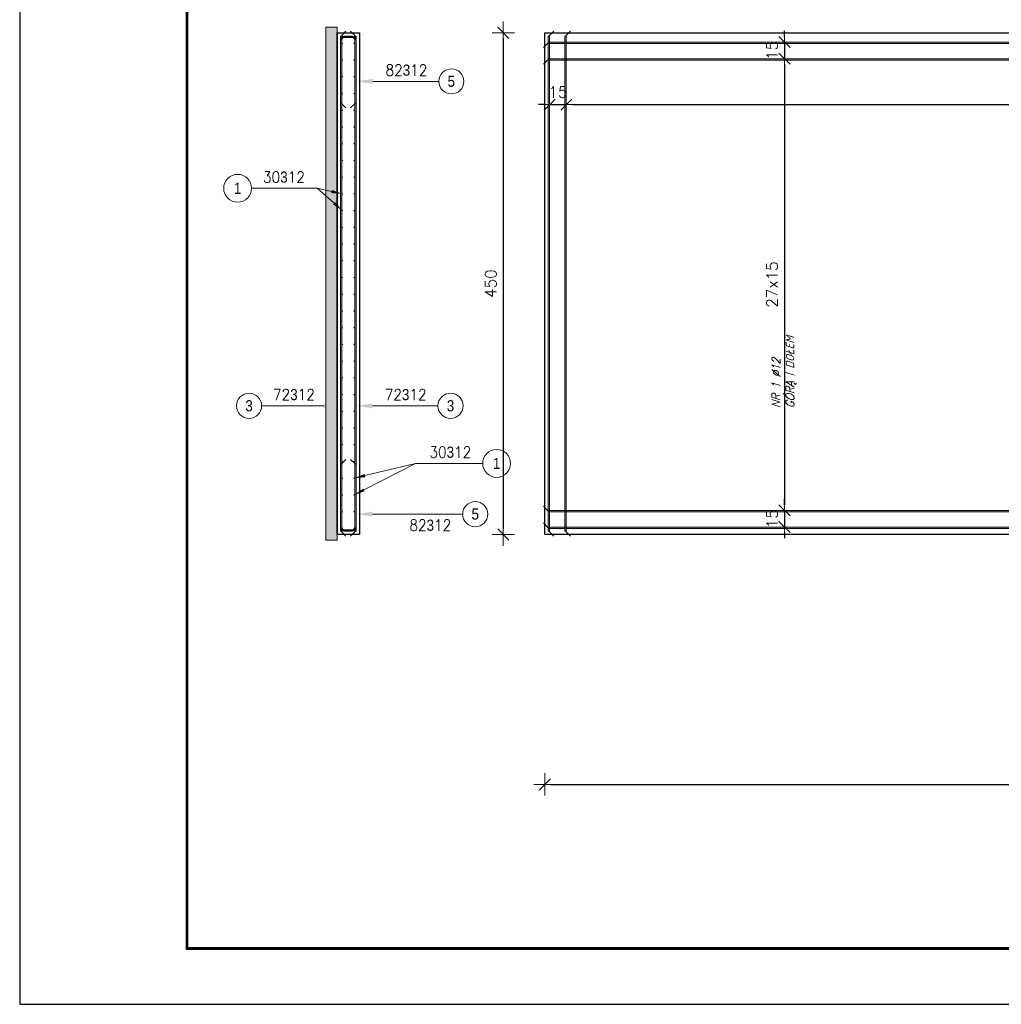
# Model space of a CAD drawing. Extents: x -38192 to -7592, y -6797 to 11837.
# Tile 1 of 9: x -37892 to -29092, y -6797 to 2034. Entities that reach past the tile are written whole.
import ezdxf

# ---------------------------------------------------------------- set-up
doc = ezdxf.new("R2010")
doc.units = 0
doc.header["$LTSCALE"] = 5
doc.header["$MEASUREMENT"] = 0
doc.layers.add('_FORMATKA', color=8, linetype='Continuous', lineweight=15, plot=False)
for name, color, linetype, lineweight in [('_RAMKA', 7, 'Continuous', 35), ('AutoCAD_Structural_Detailing_deskowanie', 2, 'Continuous', 30), ('AutoCAD_Structural_Detailing_kształt pręta', 7, 'Continuous', 13), ('AutoCAD_Structural_Detailing_opis kształtu pręta', 7, 'Continuous', 13), ('AutoCAD_Structural_Detailing_opis rozkładu', 7, 'Continuous', 13), ('AutoCAD_Structural_Detailing_pręty punktowe', 7, 'Continuous', 40), ('PS_DIM', 4, 'Continuous', 13), ('PS_HATCH', 251, 'Continuous', 9), ('PS_TEXT @ 100', 3, 'Continuous', 13)]:
    doc.layers.add(name, color=color, linetype=linetype, lineweight=lineweight)
doc.styles.add('r-gil', font='GIL_____.TTF', dxfattribs={"width": 0.9})
doc.styles.add('r-simplex', font='simplex.shx', dxfattribs={"width": 0.9})
doc.styles.add('simplex', font='simplex.shx', dxfattribs={"width": 0.9})
doc.styles.add('styl2M', font='simplex.shx')
doc.dimstyles.new('RBCT DIM 50_M', dxfattribs={"dimtxt": 100, "dimasz": 50, "dimexe": 20, "dimexo": 150, "dimgap": 62.5, "dimtad": 1, "dimdec": 1, "dimlfac": 0.1, "dimzin": 9, "dimdsep": 46, "dimtxsty": 'styl2M', "dimblk": 'dimznak', "dimcen": 100, "dimse1": 1, "dimse2": 1, "dimclrd": 8, "dimclre": 8, "dimclrt": 2, "dimadec": 0, "dimazin": 0, "dimtfac": 1, "dimtdec": 1, "dimtix": 1, "dimtmove": 2, "dimatfit": 3, "dimldrblk": 'dimznak', "dimfxl": 5, "dimfxlon": 1, "dimarcsym": 0})

# ---------------------------------------------------------------- blocks, each defined once
blk = doc.blocks.new('dimznak')
at = {"color": 0}
for points in [[(0, 2), (0, -2)], [(-2, 0), (2, 0)]]:
    blk.add_lwpolyline(points, dxfattribs=at)
at = {"color": 3}
blk.add_lwpolyline([(1, 1), (-1, -1)], dxfattribs=at)
blk = doc.blocks.new('*D27')
at = {"layer": 'Defpoints', "color": 0, "ltscale": 10, "transparency": 16777216}
for p in [(-33183.5, 1916.4), (-33556.4, -2583.6), (-33183.5, -2583.6)]:
    blk.add_point(p, dxfattribs=at)
at = {"layer": 'PS_DIM', "color": 8, "lineweight": -2, "ltscale": 10, "transparency": 16777216}
blk.add_line((-33556.4, 1866.4), (-33556.4, -2533.6), dxfattribs=at)
at = {"layer": 'PS_DIM', "color": 8, "lineweight": -2, "ltscale": 10, "transparency": 16777216, "xscale": 50, "yscale": 50, "zscale": 50}
for p, rotation in [((-33556.4, 1916.4), 90), ((-33556.4, -2583.6), 270)]:
    blk.add_blockref('dimznak', p, dxfattribs=dict(at, rotation=rotation))
at = {"layer": 'PS_DIM', "color": 2, "ltscale": 10, "transparency": 16777216, "insert": (-33668.9, -333.6), "char_height": 100, "attachment_point": 5, "rotation": 90, "style": 'styl2M'}
blk.add_mtext('450', dxfattribs=at)
blk = doc.blocks.new('*D28')
at = {"layer": 'Defpoints', "color": 0, "ltscale": 10, "transparency": 16777216}
for p in [(-33183.5, -2583.6), (-22483.5, -2583.6), (-22483.5, -4825)]:
    blk.add_point(p, dxfattribs=at)
at = {"layer": 'PS_DIM', "color": 8, "lineweight": -2, "ltscale": 10, "transparency": 16777216}
blk.add_line((-33133.5, -4825), (-22533.5, -4825), dxfattribs=at)
at = {"layer": 'PS_DIM', "color": 8, "lineweight": -2, "ltscale": 10, "transparency": 16777216, "xscale": 50, "yscale": 50, "zscale": 50, "rotation": 180}
blk.add_blockref('dimznak', (-33183.5, -4825), dxfattribs=at)
at = {"layer": 'PS_DIM', "color": 8, "lineweight": -2, "ltscale": 10, "transparency": 16777216, "xscale": 50, "yscale": 50, "zscale": 50}
blk.add_blockref('dimznak', (-22483.5, -4825), dxfattribs=at)
at = {"layer": 'PS_DIM', "color": 2, "ltscale": 10, "transparency": 16777216, "insert": (-27833.5, -4712.5), "char_height": 100, "attachment_point": 5, "style": 'styl2M'}
blk.add_mtext('1070', dxfattribs=at)
blk = doc.blocks.new('*D30')
at = {"layer": 'Defpoints', "color": 0, "ltscale": 10, "transparency": 16777216}
for p in [(-32991.5, 1271.7), (-33141.5, -2553.6), (-32991.5, -2553.6)]:
    blk.add_point(p, dxfattribs=at)
at = {"layer": 'PS_DIM', "color": 8, "lineweight": -2, "ltscale": 10, "transparency": 16777216}
for p, q in [((-33191.5, 1271.7), (-33241.5, 1271.7)), ((-33141.5, 1271.7), (-32991.5, 1271.7)), ((-32941.5, 1271.7), (-32891.5, 1271.7))]:
    blk.add_line(p, q, dxfattribs=at)
at = {"layer": 'PS_DIM', "color": 8, "lineweight": -2, "ltscale": 10, "transparency": 16777216, "xscale": 50, "yscale": 50, "zscale": 50}
blk.add_blockref('dimznak', (-33141.5, 1271.7), dxfattribs=at)
at = {"layer": 'PS_DIM', "color": 8, "lineweight": -2, "ltscale": 10, "transparency": 16777216, "xscale": 50, "yscale": 50, "zscale": 50, "rotation": 180}
blk.add_blockref('dimznak', (-32991.5, 1271.7), dxfattribs=at)
at = {"layer": 'PS_DIM', "color": 2, "ltscale": 10, "transparency": 16777216, "insert": (-33066.5, 1384.2), "char_height": 100, "attachment_point": 5, "style": 'styl2M'}
blk.add_mtext('15', dxfattribs=at)
blk = doc.blocks.new('*D31')
at = {"layer": 'Defpoints', "color": 0, "ltscale": 10, "transparency": 16777216}
for p in [(-22673.3, 1271.7), (-22673.3, 1271.7), (-32991.5, -2553.6)]:
    blk.add_point(p, dxfattribs=at)
at = {"layer": 'PS_DIM', "color": 8, "lineweight": -2, "ltscale": 10, "transparency": 16777216}
blk.add_line((-32941.5, 1271.7), (-22723.3, 1271.7), dxfattribs=at)
at = {"layer": 'PS_DIM', "color": 8, "lineweight": -2, "ltscale": 10, "transparency": 16777216, "xscale": 50, "yscale": 50, "zscale": 50, "rotation": 180}
blk.add_blockref('dimznak', (-32991.5, 1271.7), dxfattribs=at)
at = {"layer": 'PS_DIM', "color": 8, "lineweight": -2, "ltscale": 10, "transparency": 16777216, "xscale": 50, "yscale": 50, "zscale": 50}
blk.add_blockref('dimznak', (-22673.3, 1271.7), dxfattribs=at)
at = {"layer": 'PS_DIM', "color": 2, "ltscale": 10, "transparency": 16777216, "insert": (-27832.4, 1384.2), "char_height": 100, "attachment_point": 5, "style": 'styl2M'}
blk.add_mtext('69x15', dxfattribs=at)
blk = doc.blocks.new('*D33')
at = {"layer": 'Defpoints', "color": 0, "ltscale": 10, "transparency": 16777216}
for p in [(-33153.5, 1833.4), (-33153.5, 1683.4), (-31035.2, 1683.4)]:
    blk.add_point(p, dxfattribs=at)
at = {"layer": 'PS_DIM', "color": 8, "lineweight": -2, "ltscale": 10, "transparency": 16777216}
for p, q in [((-31035.2, 1883.4), (-31035.2, 1933.4)), ((-31035.2, 1833.4), (-31035.2, 1683.4)), ((-31035.2, 1633.4), (-31035.2, 1583.4))]:
    blk.add_line(p, q, dxfattribs=at)
at = {"layer": 'PS_DIM', "color": 8, "lineweight": -2, "ltscale": 10, "transparency": 16777216, "xscale": 50, "yscale": 50, "zscale": 50}
for p, rotation in [((-31035.2, 1833.4), 270), ((-31035.2, 1683.4), 90)]:
    blk.add_blockref('dimznak', p, dxfattribs=dict(at, rotation=rotation))
at = {"layer": 'PS_DIM', "color": 2, "ltscale": 10, "transparency": 16777216, "insert": (-31147.7, 1758.4), "char_height": 100, "attachment_point": 5, "rotation": 90, "style": 'styl2M'}
blk.add_mtext('15', dxfattribs=at)
blk = doc.blocks.new('*D34')
at = {"layer": 'Defpoints', "color": 0, "ltscale": 10, "transparency": 16777216}
for p in [(-33153.5, 1683.4), (-31035.2, -2366.6), (-31035.2, -2366.6)]:
    blk.add_point(p, dxfattribs=at)
at = {"layer": 'PS_DIM', "color": 8, "lineweight": -2, "ltscale": 10, "transparency": 16777216}
blk.add_line((-31035.2, 1633.4), (-31035.2, -2316.6), dxfattribs=at)
at = {"layer": 'PS_DIM', "color": 8, "lineweight": -2, "ltscale": 10, "transparency": 16777216, "xscale": 50, "yscale": 50, "zscale": 50}
for p, rotation in [((-31035.2, 1683.4), 90), ((-31035.2, -2366.6), 270)]:
    blk.add_blockref('dimznak', p, dxfattribs=dict(at, rotation=rotation))
at = {"layer": 'PS_DIM', "color": 2, "ltscale": 10, "transparency": 16777216, "insert": (-31147.7, -341.6), "char_height": 100, "attachment_point": 5, "rotation": 90, "style": 'styl2M'}
blk.add_mtext('27x15', dxfattribs=at)
blk = doc.blocks.new('*D35')
at = {"layer": 'Defpoints', "color": 0, "ltscale": 10, "transparency": 16777216}
for p in [(-31035.2, -2366.6), (-31035.2, -2516.6), (-31035.2, -2516.6)]:
    blk.add_point(p, dxfattribs=at)
at = {"layer": 'PS_DIM', "color": 8, "lineweight": -2, "ltscale": 10, "transparency": 16777216}
for p, q in [((-31035.2, -2316.6), (-31035.2, -2266.6)), ((-31035.2, -2366.6), (-31035.2, -2516.6)), ((-31035.2, -2566.6), (-31035.2, -2616.6))]:
    blk.add_line(p, q, dxfattribs=at)
at = {"layer": 'PS_DIM', "color": 8, "lineweight": -2, "ltscale": 10, "transparency": 16777216, "xscale": 50, "yscale": 50, "zscale": 50}
for p, rotation in [((-31035.2, -2366.6), 270), ((-31035.2, -2516.6), 90)]:
    blk.add_blockref('dimznak', p, dxfattribs=dict(at, rotation=rotation))
at = {"layer": 'PS_DIM', "color": 2, "ltscale": 10, "transparency": 16777216, "insert": (-31147.7, -2441.6), "char_height": 100, "attachment_point": 5, "rotation": 90, "style": 'styl2M'}
blk.add_mtext('15', dxfattribs=at)
blk = doc.blocks.new('*U17')
at = {"layer": '_FORMATKA', "lineweight": -3}
blk.add_lwpolyline([(-600, 0), (0, 0), (0, 297), (-600, 297)], close=True, dxfattribs=at)
at = {"layer": '_RAMKA', "lineweight": -3, "const_width": 0.5}
blk.add_lwpolyline([(-570, 10), (-10, 10), (-10, 287), (-570, 287)], close=True, dxfattribs=at)

msp = doc.modelspace()

# ---------------------------------------------------------------- hatches: boundary and pattern name
at = {"layer": 'AutoCAD_Structural_Detailing_kształt pręta'}
h = msp.add_hatch(color=161, dxfattribs=at)
edge = h.paths.add_edge_path(flags=0)
edge.add_line((-34980.58, 1886.37), (-34980.58, 1874.37))
edge.add_arc((-34980.58, 1850.37), 24, 90, 180)
edge.add_line((-35004.58, 1850.37), (-35016.58, 1850.37))
edge.add_arc((-34980.58, 1850.37), 36, 450, 540, ccw=False)
for points in [[(-35004.58, -2553.62), (-35016.58, -2553.62), (-35016.58, 1886.37), (-35004.58, 1886.37)], [(-34980.58, 1874.37), (-34980.58, 1886.37), (-34912.58, 1886.37), (-34912.58, 1874.37)], [(-34876.58, -2553.62), (-34888.58, -2553.62), (-34888.58, 1886.37), (-34876.58, 1886.37)], [(-33141.46, -2553.62), (-33153.46, -2553.62), (-33153.46, 1886.37), (-33141.46, 1886.37)], [(-32991.46, -2553.62), (-33003.46, -2553.62), (-33003.46, 1886.37), (-32991.46, 1886.37)], [(-35004.58, 1286.38), (-35016.58, 1286.38), (-35016.58, 1850.37), (-35004.58, 1850.37)], [(-34888.58, 1850.37), (-34876.58, 1850.37), (-34876.58, 1286.38), (-34888.58, 1286.38)], [(-33153.46, 1821.38), (-33153.46, 1833.38), (-21908.79, 1833.38), (-21908.79, 1821.38)], [(-33153.46, 1671.38), (-33153.46, 1683.38), (-21908.79, 1683.38), (-21908.79, 1671.38)], [(-35016.58, -1953.62), (-35004.58, -1953.62), (-35004.58, -2517.62), (-35016.58, -2517.62)], [(-34876.58, -2517.62), (-34888.58, -2517.62), (-34888.58, -1953.62), (-34876.58, -1953.62)], [(-33153.46, -2378.62), (-33153.46, -2366.62), (-21908.79, -2366.62), (-21908.79, -2378.62)], [(-34980.58, -2553.62), (-34980.58, -2541.62), (-34912.58, -2541.62), (-34912.58, -2553.62)], [(-33153.46, -2528.62), (-33153.46, -2516.62), (-21908.79, -2516.62), (-21908.79, -2528.62)]]:
    msp.add_hatch(color=161, dxfattribs=at).paths.add_polyline_path(points, flags=0)
h = msp.add_hatch(color=161, dxfattribs=at)
edge = h.paths.add_edge_path(flags=0)
edge.add_line((-34876.58, 1850.37), (-34888.58, 1850.37))
edge.add_arc((-34912.58, 1850.37), 24, 0, 90)
edge.add_line((-34912.58, 1874.37), (-34912.58, 1886.37))
edge.add_arc((-34912.58, 1850.37), 36, 360, 450, ccw=False)
h = msp.add_hatch(color=161, dxfattribs=at)
edge = h.paths.add_edge_path(flags=0)
edge.add_line((-35016.58, -2517.62), (-35004.58, -2517.62))
edge.add_arc((-34980.58, -2517.62), 24, 180, 270)
edge.add_line((-34980.58, -2541.62), (-34980.58, -2553.62))
edge.add_arc((-34980.58, -2517.62), 36, 540, 630, ccw=False)
h = msp.add_hatch(color=161, dxfattribs=at)
edge = h.paths.add_edge_path(flags=0)
edge.add_line((-34912.58, -2553.62), (-34912.58, -2541.62))
edge.add_arc((-34912.58, -2517.62), 24, -90, 0)
edge.add_line((-34888.58, -2517.62), (-34876.58, -2517.62))
edge.add_arc((-34912.58, -2517.62), 36, 270, 360, ccw=False)
at = {"layer": 'AutoCAD_Structural_Detailing_opis kształtu pręta'}
for points in [[(-34876.58, 1480.48), (-34726.58, 1459.09), (-34726.58, 1501.86)], [(-35016.58, -1429.51), (-35166.58, -1408.12), (-35166.58, -1450.89)], [(-34876.58, -1429.51), (-34726.58, -1450.89), (-34726.58, -1408.12)], [(-34876.58, -2400.6), (-34726.58, -2421.98), (-34726.58, -2379.22)]]:
    msp.add_hatch(color=8, dxfattribs=at).paths.add_polyline_path(points, flags=0)
at = {"layer": 'AutoCAD_Structural_Detailing_opis rozkładu'}
for points in [[(-34998.58, 471.38), (-35093.18, 506.78), (-35099.3, 478.94)], [(-34998.58, 321.38), (-35064.28, 398.09), (-35083.1, 376.68)], [(-34894.58, -2078.62), (-34794.01, -2069.1), (-34800.68, -2041.38)], [(-34894.58, -2228.62), (-34799.07, -2195.73), (-34812.07, -2170.35)]]:
    msp.add_hatch(color=8, dxfattribs=at).paths.add_polyline_path(points, flags=0)
at = {"layer": 'AutoCAD_Structural_Detailing_pręty punktowe'}
h = msp.add_hatch(color=1, dxfattribs=at)
edge = h.paths.add_edge_path(flags=0)
edge.add_arc((-34998.58, 1821.38), 6, 0, 360, ccw=False)
h = msp.add_hatch(color=1, dxfattribs=at)
edge = h.paths.add_edge_path(flags=0)
edge.add_arc((-34894.58, 1821.38), 6, 0, 360, ccw=False)
h = msp.add_hatch(color=1, dxfattribs=at)
edge = h.paths.add_edge_path(flags=0)
edge.add_arc((-34998.58, 1671.38), 6, 0, 360, ccw=False)
h = msp.add_hatch(color=1, dxfattribs=at)
edge = h.paths.add_edge_path(flags=0)
edge.add_arc((-34894.58, 1671.38), 6, 0, 360, ccw=False)
h = msp.add_hatch(color=1, dxfattribs=at)
edge = h.paths.add_edge_path(flags=0)
edge.add_arc((-34998.58, 1521.38), 6, 0, 360, ccw=False)
h = msp.add_hatch(color=1, dxfattribs=at)
edge = h.paths.add_edge_path(flags=0)
edge.add_arc((-34894.58, 1521.38), 6, 0, 360, ccw=False)
h = msp.add_hatch(color=1, dxfattribs=at)
edge = h.paths.add_edge_path(flags=0)
edge.add_arc((-34998.58, 1371.38), 6, 0, 360, ccw=False)
h = msp.add_hatch(color=1, dxfattribs=at)
edge = h.paths.add_edge_path(flags=0)
edge.add_arc((-34894.58, 1371.38), 6, 0, 360, ccw=False)
h = msp.add_hatch(color=1, dxfattribs=at)
edge = h.paths.add_edge_path(flags=0)
edge.add_arc((-34998.58, 1221.38), 6, 0, 360, ccw=False)
h = msp.add_hatch(color=1, dxfattribs=at)
edge = h.paths.add_edge_path(flags=0)
edge.add_arc((-34894.58, 1221.38), 6, 0, 360, ccw=False)
h = msp.add_hatch(color=1, dxfattribs=at)
edge = h.paths.add_edge_path(flags=0)
edge.add_arc((-34998.58, 1071.38), 6, 0, 360, ccw=False)
h = msp.add_hatch(color=1, dxfattribs=at)
edge = h.paths.add_edge_path(flags=0)
edge.add_arc((-34894.58, 1071.38), 6, 0, 360, ccw=False)
h = msp.add_hatch(color=1, dxfattribs=at)
edge = h.paths.add_edge_path(flags=0)
edge.add_arc((-34998.58, 921.38), 6, 0, 360, ccw=False)
h = msp.add_hatch(color=1, dxfattribs=at)
edge = h.paths.add_edge_path(flags=0)
edge.add_arc((-34894.58, 921.38), 6, 0, 360, ccw=False)
h = msp.add_hatch(color=1, dxfattribs=at)
edge = h.paths.add_edge_path(flags=0)
edge.add_arc((-34998.58, 771.38), 6, 0, 360, ccw=False)
h = msp.add_hatch(color=1, dxfattribs=at)
edge = h.paths.add_edge_path(flags=0)
edge.add_arc((-34894.58, 771.38), 6, 0, 360, ccw=False)
h = msp.add_hatch(color=1, dxfattribs=at)
edge = h.paths.add_edge_path(flags=0)
edge.add_arc((-34998.58, 621.38), 6, 0, 360, ccw=False)
h = msp.add_hatch(color=1, dxfattribs=at)
edge = h.paths.add_edge_path(flags=0)
edge.add_arc((-34894.58, 621.38), 6, 0, 360, ccw=False)
h = msp.add_hatch(color=1, dxfattribs=at)
edge = h.paths.add_edge_path(flags=0)
edge.add_arc((-34998.58, 471.38), 6, 0, 360, ccw=False)
h = msp.add_hatch(color=1, dxfattribs=at)
edge = h.paths.add_edge_path(flags=0)
edge.add_arc((-34894.58, 471.38), 6, 0, 360, ccw=False)
h = msp.add_hatch(color=1, dxfattribs=at)
edge = h.paths.add_edge_path(flags=0)
edge.add_arc((-34998.58, 321.38), 6, 0, 360, ccw=False)
h = msp.add_hatch(color=1, dxfattribs=at)
edge = h.paths.add_edge_path(flags=0)
edge.add_arc((-34894.58, 321.38), 6, 0, 360, ccw=False)
h = msp.add_hatch(color=1, dxfattribs=at)
edge = h.paths.add_edge_path(flags=0)
edge.add_arc((-34998.58, 171.38), 6, 0, 360, ccw=False)
h = msp.add_hatch(color=1, dxfattribs=at)
edge = h.paths.add_edge_path(flags=0)
edge.add_arc((-34894.58, 171.38), 6, 0, 360, ccw=False)
h = msp.add_hatch(color=1, dxfattribs=at)
edge = h.paths.add_edge_path(flags=0)
edge.add_arc((-34998.58, 21.38), 6, 0, 360, ccw=False)
h = msp.add_hatch(color=1, dxfattribs=at)
edge = h.paths.add_edge_path(flags=0)
edge.add_arc((-34894.58, 21.38), 6, 0, 360, ccw=False)
h = msp.add_hatch(color=1, dxfattribs=at)
edge = h.paths.add_edge_path(flags=0)
edge.add_arc((-34998.58, -128.62), 6, 0, 360, ccw=False)
h = msp.add_hatch(color=1, dxfattribs=at)
edge = h.paths.add_edge_path(flags=0)
edge.add_arc((-34894.58, -128.62), 6, 0, 360, ccw=False)
h = msp.add_hatch(color=1, dxfattribs=at)
edge = h.paths.add_edge_path(flags=0)
edge.add_arc((-34998.58, -278.62), 6, 0, 360, ccw=False)
h = msp.add_hatch(color=1, dxfattribs=at)
edge = h.paths.add_edge_path(flags=0)
edge.add_arc((-34894.58, -278.62), 6, 0, 360, ccw=False)
h = msp.add_hatch(color=1, dxfattribs=at)
edge = h.paths.add_edge_path(flags=0)
edge.add_arc((-34998.58, -428.62), 6, 0, 360, ccw=False)
h = msp.add_hatch(color=1, dxfattribs=at)
edge = h.paths.add_edge_path(flags=0)
edge.add_arc((-34894.58, -428.62), 6, 0, 360, ccw=False)
h = msp.add_hatch(color=1, dxfattribs=at)
edge = h.paths.add_edge_path(flags=0)
edge.add_arc((-34998.58, -578.62), 6, 0, 360, ccw=False)
h = msp.add_hatch(color=1, dxfattribs=at)
edge = h.paths.add_edge_path(flags=0)
edge.add_arc((-34894.58, -578.62), 6, 0, 360, ccw=False)
h = msp.add_hatch(color=1, dxfattribs=at)
edge = h.paths.add_edge_path(flags=0)
edge.add_arc((-34998.58, -728.62), 6, 0, 360, ccw=False)
h = msp.add_hatch(color=1, dxfattribs=at)
edge = h.paths.add_edge_path(flags=0)
edge.add_arc((-34894.58, -728.62), 6, 0, 360, ccw=False)
h = msp.add_hatch(color=1, dxfattribs=at)
edge = h.paths.add_edge_path(flags=0)
edge.add_arc((-34998.58, -878.62), 6, 0, 360, ccw=False)
h = msp.add_hatch(color=1, dxfattribs=at)
edge = h.paths.add_edge_path(flags=0)
edge.add_arc((-34894.58, -878.62), 6, 0, 360, ccw=False)
h = msp.add_hatch(color=1, dxfattribs=at)
edge = h.paths.add_edge_path(flags=0)
edge.add_arc((-34998.58, -1028.62), 6, 0, 360, ccw=False)
h = msp.add_hatch(color=1, dxfattribs=at)
edge = h.paths.add_edge_path(flags=0)
edge.add_arc((-34894.58, -1028.62), 6, 0, 360, ccw=False)
h = msp.add_hatch(color=1, dxfattribs=at)
edge = h.paths.add_edge_path(flags=0)
edge.add_arc((-34998.58, -1178.62), 6, 0, 360, ccw=False)
h = msp.add_hatch(color=1, dxfattribs=at)
edge = h.paths.add_edge_path(flags=0)
edge.add_arc((-34894.58, -1178.62), 6, 0, 360, ccw=False)
h = msp.add_hatch(color=1, dxfattribs=at)
edge = h.paths.add_edge_path(flags=0)
edge.add_arc((-34998.58, -1328.62), 6, 0, 360, ccw=False)
h = msp.add_hatch(color=1, dxfattribs=at)
edge = h.paths.add_edge_path(flags=0)
edge.add_arc((-34894.58, -1328.62), 6, 0, 360, ccw=False)
h = msp.add_hatch(color=1, dxfattribs=at)
edge = h.paths.add_edge_path(flags=0)
edge.add_arc((-34998.58, -1478.62), 6, 0, 360, ccw=False)
h = msp.add_hatch(color=1, dxfattribs=at)
edge = h.paths.add_edge_path(flags=0)
edge.add_arc((-34894.58, -1478.62), 6, 0, 360, ccw=False)
h = msp.add_hatch(color=1, dxfattribs=at)
edge = h.paths.add_edge_path(flags=0)
edge.add_arc((-34998.58, -1628.62), 6, 0, 360, ccw=False)
h = msp.add_hatch(color=1, dxfattribs=at)
edge = h.paths.add_edge_path(flags=0)
edge.add_arc((-34894.58, -1628.62), 6, 0, 360, ccw=False)
h = msp.add_hatch(color=1, dxfattribs=at)
edge = h.paths.add_edge_path(flags=0)
edge.add_arc((-34998.58, -1778.62), 6, 0, 360, ccw=False)
h = msp.add_hatch(color=1, dxfattribs=at)
edge = h.paths.add_edge_path(flags=0)
edge.add_arc((-34894.58, -1778.62), 6, 0, 360, ccw=False)
h = msp.add_hatch(color=1, dxfattribs=at)
edge = h.paths.add_edge_path(flags=0)
edge.add_arc((-34998.58, -1928.62), 6, 0, 360, ccw=False)
h = msp.add_hatch(color=1, dxfattribs=at)
edge = h.paths.add_edge_path(flags=0)
edge.add_arc((-34894.58, -1928.62), 6, 0, 360, ccw=False)
h = msp.add_hatch(color=1, dxfattribs=at)
edge = h.paths.add_edge_path(flags=0)
edge.add_arc((-34998.58, -2078.62), 6, 0, 360, ccw=False)
h = msp.add_hatch(color=1, dxfattribs=at)
edge = h.paths.add_edge_path(flags=0)
edge.add_arc((-34894.58, -2078.62), 6, 0, 360, ccw=False)
h = msp.add_hatch(color=1, dxfattribs=at)
edge = h.paths.add_edge_path(flags=0)
edge.add_arc((-34998.58, -2228.62), 6, 0, 360, ccw=False)
h = msp.add_hatch(color=1, dxfattribs=at)
edge = h.paths.add_edge_path(flags=0)
edge.add_arc((-34894.58, -2228.62), 6, 0, 360, ccw=False)
h = msp.add_hatch(color=1, dxfattribs=at)
edge = h.paths.add_edge_path(flags=0)
edge.add_arc((-34998.58, -2378.62), 6, 0, 360, ccw=False)
h = msp.add_hatch(color=1, dxfattribs=at)
edge = h.paths.add_edge_path(flags=0)
edge.add_arc((-34894.58, -2378.62), 6, 0, 360, ccw=False)
h = msp.add_hatch(color=1, dxfattribs=at)
edge = h.paths.add_edge_path(flags=0)
edge.add_arc((-34998.58, -2528.62), 6, 0, 360, ccw=False)
h = msp.add_hatch(color=1, dxfattribs=at)
edge = h.paths.add_edge_path(flags=0)
edge.add_arc((-34894.58, -2528.62), 6, 0, 360, ccw=False)
at = {"layer": 'PS_HATCH'}
h = msp.add_hatch(dxfattribs=at)
h.set_pattern_fill('DASH', color=252, scale=10, angle=45)
h.set_pattern_definition([(45, (-23382.366, 14451.27), (4e-15, 44.90128), [31.75, -31.75])])
h.paths.add_polyline_path([(-35046.58, -2633.62), (-35146.58, -2633.62), (-35146.58, 1966.37), (-35046.58, 1966.37)])

# ---------------------------------------------------------------- linework, layer by layer
at = {"layer": 'AutoCAD_Structural_Detailing_deskowanie'}
for p, q in [((-35046.58, 1916.37), (-35046.58, -2583.62)), ((-34846.58, 1916.37), (-34846.58, -2583.62))]:
    msp.add_line(p, q, dxfattribs=at)
msp.add_lwpolyline([(-35046.58, 1916.37), (-34846.58, 1916.37), (-34846.58, -2583.62), (-35046.58, -2583.62)], close=True, dxfattribs=at)
msp.add_lwpolyline([(-22483.46, -2583.62), (-33183.46, -2583.62), (-33183.46, 1916.37), (-20933.46, 1916.37), (-20933.46, -2583.62)], dxfattribs=at)
at = {"layer": 'AutoCAD_Structural_Detailing_kształt pręta', "color": 161}
for p, q in [((-35016.58, -2553.62), (-35016.58, 1886.37)), ((-35016.58, 1886.37), (-35004.58, 1886.37)), ((-35004.58, -2553.62), (-35004.58, 1886.37)), ((-34980.58, 1886.37), (-34912.58, 1886.37)), ((-34980.58, 1874.37), (-34912.58, 1874.37)), ((-34888.58, -2553.62), (-34888.58, 1886.37)), ((-34888.58, 1886.37), (-34876.58, 1886.37)), ((-34876.58, -2553.62), (-34876.58, 1886.37)), ((-33153.46, -2553.62), (-33153.46, 1886.37)), ((-33153.46, 1886.37), (-33141.46, 1886.37)), ((-33141.46, -2553.62), (-33141.46, 1886.37)), ((-33003.46, -2553.62), (-33003.46, 1886.37)), ((-33003.46, 1886.37), (-32991.46, 1886.37)), ((-32991.46, -2553.62), (-32991.46, 1886.37)), ((-35016.58, 1286.38), (-35016.58, 1850.37)), ((-35004.58, 1286.38), (-35004.58, 1850.37)), ((-34888.58, 1850.37), (-34888.58, 1286.38)), ((-34876.58, 1850.37), (-34876.58, 1286.38)), ((-33153.46, 1833.38), (-21908.79, 1833.38)), ((-33153.46, 1833.38), (-33153.46, 1821.38)), ((-33153.46, 1821.38), (-21908.79, 1821.38)), ((-33153.46, 1683.38), (-21908.79, 1683.38)), ((-33153.46, 1683.38), (-33153.46, 1671.38)), ((-33153.46, 1671.38), (-21908.79, 1671.38)), ((-35016.58, 1286.38), (-35004.58, 1286.38)), ((-34876.58, 1286.38), (-34888.58, 1286.38)), ((-35016.58, -1953.62), (-35016.58, -2517.62)), ((-35004.58, -1953.62), (-35016.58, -1953.62)), ((-35004.58, -1953.62), (-35004.58, -2517.62)), ((-34888.58, -2517.62), (-34888.58, -1953.62)), ((-34888.58, -1953.62), (-34876.58, -1953.62)), ((-34876.58, -2517.62), (-34876.58, -1953.62)), ((-33153.46, -2366.62), (-21908.79, -2366.62)), ((-33153.46, -2366.62), (-33153.46, -2378.62)), ((-33153.46, -2378.62), (-21908.79, -2378.62)), ((-35016.58, -2553.62), (-35004.58, -2553.62)), ((-34980.58, -2541.62), (-34912.58, -2541.62)), ((-34980.58, -2553.62), (-34912.58, -2553.62)), ((-34888.58, -2553.62), (-34876.58, -2553.62)), ((-33153.46, -2516.62), (-21908.79, -2516.62)), ((-33153.46, -2516.62), (-33153.46, -2528.62)), ((-33153.46, -2528.62), (-21908.79, -2528.62)), ((-33153.46, -2553.62), (-33141.46, -2553.62)), ((-33003.46, -2553.62), (-32991.46, -2553.62))]:
    msp.add_line(p, q, dxfattribs=at)
at = {"layer": 'AutoCAD_Structural_Detailing_kształt pręta', "color": 1, "lineweight": 0}
for p, q in [((-35010.58, 1886.37), (-34966.83, 1930.12)), ((-34882.58, 1886.37), (-34926.33, 1930.12)), ((-33147.46, 1886.37), (-33103.71, 1930.12)), ((-32997.46, 1886.37), (-32953.71, 1930.12)), ((-33153.46, 1827.38), (-33197.21, 1783.63)), ((-33153.46, 1677.38), (-33197.21, 1633.63)), ((-35010.58, 1286.38), (-34966.83, 1242.63)), ((-34882.58, 1286.38), (-34926.33, 1242.63)), ((-35010.58, -1953.62), (-34966.83, -1909.87)), ((-34882.58, -1953.62), (-34926.33, -1909.87)), ((-33153.46, -2372.62), (-33197.21, -2328.87)), ((-35010.58, -2553.62), (-34966.83, -2597.37)), ((-34882.58, -2553.62), (-34926.33, -2597.37)), ((-33153.46, -2522.62), (-33197.21, -2478.87)), ((-33147.46, -2553.62), (-33103.71, -2597.37)), ((-32997.46, -2553.62), (-32953.71, -2597.37))]:
    msp.add_line(p, q, dxfattribs=at)
at = {"layer": 'AutoCAD_Structural_Detailing_kształt pręta', "color": 161}
for centre, radius, start, end in [((-34980.58, 1850.37), 36, 90, 180), ((-34980.58, 1850.37), 24, 90, 180), ((-34912.58, 1850.37), 36, 0, 90), ((-34912.58, 1850.37), 24, 0, 90), ((-34980.58, -2517.62), 36, 180, 270), ((-34980.58, -2517.62), 24, 180, 270), ((-34912.58, -2517.62), 24, 270, 0), ((-34912.58, -2517.62), 36, 270, 0)]:
    msp.add_arc(centre, radius, start, end, dxfattribs=at)
at = {"layer": 'AutoCAD_Structural_Detailing_opis kształtu pręta', "color": 8}
for p, q in [((-34524.06, 1480.48), (-34726.58, 1480.48)), ((-34524.06, 1480.48), (-34134.56, 1480.48)), ((-35723.15, -1429.51), (-35166.58, -1429.51)), ((-34141.94, -1429.51), (-34726.58, -1429.51)), ((-34524.06, -2400.6), (-34726.58, -2400.6)), ((-34524.06, -2400.6), (-33920.64, -2400.6))]:
    msp.add_line(p, q, dxfattribs=at)
at = {"layer": 'AutoCAD_Structural_Detailing_opis kształtu pręta', "color": 8, "lineweight": 18}
for centre in [(-34022.06, 1480.48), (-35835.65, -1429.51), (-34029.44, -1429.51), (-33808.14, -2400.6)]:
    msp.add_circle(centre, 112.5, dxfattribs=at)
at = {"layer": 'AutoCAD_Structural_Detailing_opis rozkładu', "color": 8}
for p, q in [((-35226.27, 521.46), (-35812.78, 521.46)), ((-35226.27, 521.46), (-35073.69, 387.38)), ((-35226.27, 521.46), (-35096.24, 492.86)), ((-34342.46, -1945.84), (-34805.57, -2183.04)), ((-34342.46, -1945.84), (-34797.35, -2055.24)), ((-34342.46, -1945.84), (-33741.41, -1945.84))]:
    msp.add_line(p, q, dxfattribs=at)
at = {"layer": 'AutoCAD_Structural_Detailing_opis rozkładu', "color": 8, "lineweight": 18}
for centre in [(-35937.78, 521.46), (-33616.41, -1945.84)]:
    msp.add_circle(centre, 125, dxfattribs=at)
at = {"layer": 'PS_DIM', "ltscale": 10}
for p, q in [((-35046.58, 1916.37), (-35046.58, 1966.37)), ((-35046.58, -2633.62), (-35146.58, -2633.62))]:
    msp.add_line(p, q, dxfattribs=at)
msp.add_lwpolyline([(-35046.58, -2633.62), (-35146.58, -2633.62), (-35146.58, 1966.37), (-35046.58, 1966.37)], close=True, dxfattribs=at)

# ---------------------------------------------------------------- block references
at = {"layer": 'PS_DIM', "xscale": 50, "yscale": 50, "zscale": 50}
msp.add_blockref('*U17', (-7891.56, -6796.56), dxfattribs=at)

# ---------------------------------------------------------------- texts
at = {"layer": 'AutoCAD_Structural_Detailing_opis kształtu pręta', "color": 3, "char_height": 100, "attachment_point": 5}
for s, insert, rotation, style in [('82\\Fdiam;3\\Fsimplex.shx;12  ', (-34424.56, 1580.48), 360, 'r-simplex'), ('5', (-34022.06, 1480.48), 360, 'r-gil'), ('5', (-33808.14, -2400.6), 0, 'r-gil'), ('82\\Fdiam;3\\Fsimplex.shx;12  ', (-34210.64, -2500.6), 0, 'r-simplex')]:
    msp.add_mtext(s, dxfattribs=dict(at, insert=insert, rotation=rotation, style=style))
for s, insert, style in [('72\\Fdiam;3\\Fsimplex.shx;12  ', (-35433.15, -1329.51), 'r-simplex'), ('72\\Fdiam;3\\Fsimplex.shx;12  ', (-34431.94, -1329.51), 'r-simplex'), ('3', (-35835.65, -1429.51), 'r-gil'), ('3', (-34029.44, -1429.51), 'r-gil')]:
    msp.add_mtext(s, dxfattribs=dict(at, insert=insert, style=style))
at = {"layer": 'AutoCAD_Structural_Detailing_opis rozkładu', "color": 3, "char_height": 100, "attachment_point": 5}
for s, insert, style in [('30\\Fdiam;3\\Fsimplex.shx;12 ', (-35522.78, 621.46), 'r-simplex'), ('1', (-35937.78, 521.46), 'r-gil'), ('30\\Fdiam;3\\Fsimplex.shx;12 ', (-34031.41, -1845.84), 'r-simplex'), ('1', (-33616.41, -1945.84), 'r-gil')]:
    msp.add_mtext(s, dxfattribs=dict(at, insert=insert, style=style))
at = {"layer": 'PS_TEXT @ 100', "ltscale": 2, "insert": (-31148.68, -1449.92), "char_height": 75, "attachment_point": 1, "rotation": 90, "style": 'simplex'}
msp.add_mtext_dynamic_manual_height_columns('{\\Q18;NR 1 ∅12\\PGÓRĄ I DOŁEM}', width=1590.3085, gutter_width=12741.31, heights=[0], dxfattribs=at)

# ---------------------------------------------------------------- dimensions: what is measured, and where the dimension line sits
at = {"layer": 'PS_DIM', "ltscale": 10}
for base, p1, p2, picture, middle in [((-33556.36, -2583.62), (-33183.46, 1916.37), (-33183.46, -2583.62), '*D27', (-33668.86, -333.62)), ((-31035.21, 1683.38), (-33153.46, 1833.38), (-33153.46, 1683.38), '*D33', (-31147.71, 1758.38)), ((-31035.21, -2516.62), (-31035.21, -2366.62), (-31035.21, -2516.62), '*D35', (-31147.71, -2441.62))]:
    dim = msp.add_linear_dim(base=base, p1=p1, p2=p2, angle=90, dimstyle='RBCT DIM 50_M', dxfattribs=at)
    dim.commit()
    dim.dimension.update_dxf_attribs({"geometry": picture, "text_midpoint": middle})
dim = msp.add_linear_dim(base=(-31035.21, -2366.62), p1=(-33153.46, 1683.38), p2=(-31035.21, -2366.62), angle=90, text='27x15', dimstyle='RBCT DIM 50_M', dxfattribs=at)
dim.commit()
dim.dimension.update_dxf_attribs({"geometry": '*D34', "text_midpoint": (-31147.71, -341.62)})
for base, p1, p2, picture, middle in [((-32991.46, 1271.74), (-33141.46, -2553.62), (-32991.46, -2553.62), '*D30', (-33066.46, 1384.24)), ((-22483.46, -4824.96), (-33183.46, -2583.62), (-22483.46, -2583.62), '*D28', (-27833.46, -4712.46))]:
    dim = msp.add_linear_dim(base=base, p1=p1, p2=p2, dimstyle='RBCT DIM 50_M', dxfattribs=at)
    dim.commit()
    dim.dimension.update_dxf_attribs({"geometry": picture, "text_midpoint": middle})
dim = msp.add_linear_dim(base=(-22673.26, 1271.74), p1=(-32991.46, -2553.62), p2=(-22673.26, 1271.74), text='69x15', dimstyle='RBCT DIM 50_M', dxfattribs=at)
dim.commit()
dim.dimension.update_dxf_attribs({"geometry": '*D31', "text_midpoint": (-27832.36, 1384.24)})

doc.saveas('drawing.dxf')
